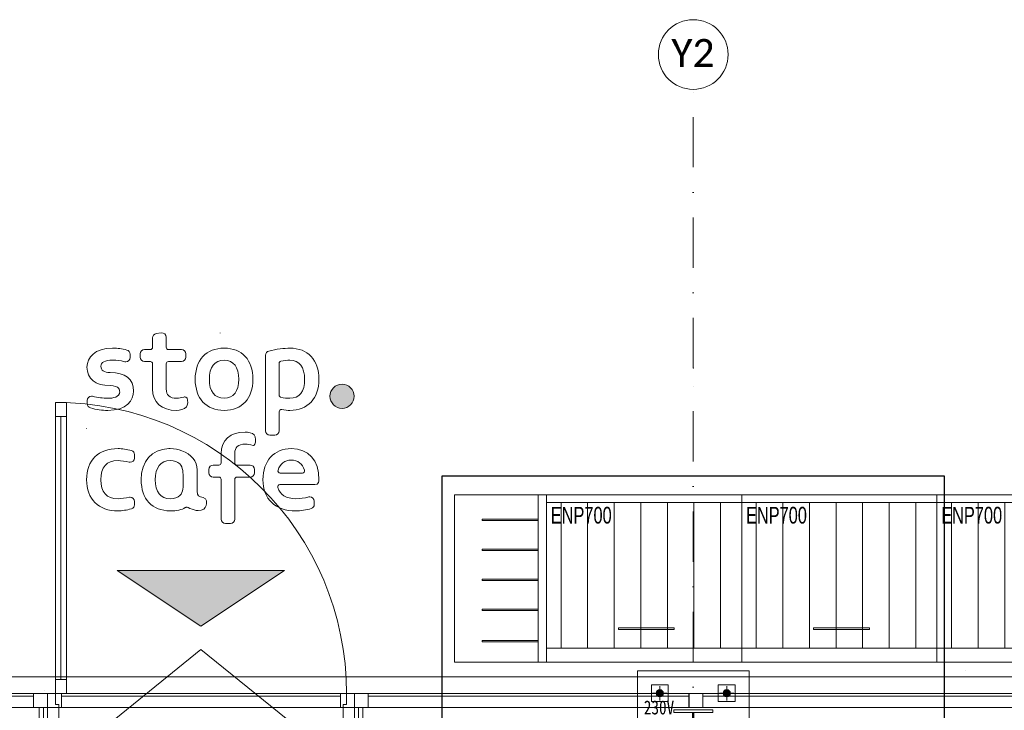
# Model space of a CAD drawing. Header units: centimetres. Extents: x -9388 to 91680, y -1419244 to 50347.
# Tile 32 of 183: x 6459 to 9989, y -701614 to -699135. Entities that reach past the tile are written whole.
import ezdxf
from ezdxf.enums import TextEntityAlignment as Align

# ---------------------------------------------------------------- set-up
doc = ezdxf.new("R2010")
doc.units = ezdxf.units.CM
doc.linetypes.add('CENTER', pattern=[2, 1.25, -0.25, 0.25, -0.25])
doc.linetypes.add('Kropki i Kreski', pattern=[360, 180, -90, 0, -90])
for name, color, linetype in [('! Strefy Powierzchnie', 7, 'Continuous'), ('Drzwi ArchiCAD', 7, 'Continuous'), ('Okna ArchiCADa', 7, 'Continuous'), ('Osie', 7, 'Continuous')]:
    doc.layers.add(name, color=color, linetype=linetype)
for name, color, linetype, lineweight in [('! Strefy Powierzchnie _Nr_pióra__1', 7, 'Continuous', 13), ('! słupy stalowe_Nr_pióra__7', 7, 'Continuous', 13), ('0_Nr_pióra__101', 7, 'Continuous', 5), ('Drzwi ArchiCAD_Nr_pióra__23', 7, 'Continuous', 15), ('Drzwi ArchiCAD_Nr_pióra__3', 7, 'Continuous', 13), ('Drzwi ArchiCAD_Nr_pióra__41', 7, 'Continuous', 15), ('Okna ArchiCADa_Nr_pióra__3', 7, 'Continuous', 13), ('Okna ArchiCADa_Nr_pióra__41', 7, 'Continuous', 15), ('Okna ArchiCADa_Nr_pióra__43', 7, 'Continuous', 13), ('Osie_Nr_pióra__1', 7, 'Continuous', 13), ('Osie_Nr_pióra__4', 7, 'Continuous', 13), ('Osie_Nr_pióra__7', 7, 'Continuous', 13), ('Q_podkład', 8, 'Continuous', 9), ('Rynny_Nr_pióra__161', 7, 'Continuous', 5), ('Rzuty - ogródek_Nr_pióra__18', 9, 'Continuous', 13), ('Strefy_Nr_pióra__1', 7, 'Continuous', 13), ('Wnętrze - umeblowanie_Nr_pióra__161', 7, 'Continuous', 5), ('Ściany zewnętrzne_Nr_pióra__1', 7, 'Continuous', 13), ('Ściany zewnętrzne_Nr_pióra__41', 7, 'Continuous', 15)]:
    doc.layers.add(name, color=color, linetype=linetype, lineweight=lineweight)
doc.layers.add('! słupy stalowe_Nr_pióra__232', color=7, linetype='Continuous', lineweight=13, true_color=0x24a2ff)
doc.layers.add('Q_uwagi', color=7, linetype='Continuous', lineweight=30, true_color=0xff0101, plot=False)
doc.styles.add('GENERATED_STYLE_2', font='arial.ttf')
doc.styles.add('GENERATED_STYLE_3', font='calibri.ttf')

# ---------------------------------------------------------------- blocks, each defined once
blk = doc.blocks.new('Standardowy znacznik siatki_8')
at = {"layer": 'Osie_Nr_pióra__4', "linetype": 'Kropki i Kreski'}
for p, q in [((1000, 0), (12138.2, 0)), ((12138.2, 0), (13138.2, 0))]:
    blk.add_line(p, q, dxfattribs=at)
blk.add_point((12138.2, 0), dxfattribs=at)
blk.add_point((12138.2, 0), dxfattribs=at)
at = {"layer": 'Osie_Nr_pióra__7', "linetype": 'Continuous'}
blk.add_circle((13263.2, 0), 125, dxfattribs=at)
at = {"layer": 'Osie_Nr_pióra__1', "style": 'GENERATED_STYLE_3'}
for tag, p in [('AC_MarkerText_1_0', (-125, 5.7)), ('AC_MarkerText_1_1', (13263.2, 5.7))]:
    blk.add_attdef(tag, text='', height=100, rotation=270, dxfattribs=at).set_placement(p, align=Align.MIDDLE_CENTER)
blk = doc.blocks.new('Symbol wejścia 19')
at = {"layer": '! Strefy Powierzchnie', "linetype": 'Continuous', "lineweight": 0}
blk.add_hatch(color=8, dxfattribs=at).paths.add_polyline_path([(0, 0), (600, 0), (300, 200)])
at = {"layer": '! Strefy Powierzchnie _Nr_pióra__1', "color": 8, "linetype": 'Continuous'}
for p, q in [((0, 0), (300, 200)), ((600, 0), (300, 200)), ((0, 0), (600, 0))]:
    blk.add_line(p, q, dxfattribs=at)
blk = doc.blocks.new('Witryna sklepowa 19')
at = {"layer": 'Okna ArchiCADa_Nr_pióra__3', "color": 8, "linetype": 'Continuous'}
for p, q in [((-625, 60), (625, 60)), ((-625, 0), (625, 0)), ((-625, 0), (-625, -50)), ((-575, 0), (-625, 0)), ((-575, -50), (-575, 0)), ((575, 0), (575, -50)), ((625, 0), (575, 0)), ((625, -50), (625, 0)), ((-625, -50), (625, -50)), ((-625, -50), (-575, -50)), ((575, -50), (625, -50)), ((-595, -260), (595, -260))]:
    blk.add_line(p, q, dxfattribs=at)
at = {"layer": 'Okna ArchiCADa_Nr_pióra__41', "color": 8, "linetype": 'Continuous'}
for p, q in [((-625, 0), (-625, -50)), ((625, 0), (625, -50))]:
    blk.add_line(p, q, dxfattribs=at)
at = {"layer": 'Okna ArchiCADa_Nr_pióra__43', "color": 8, "linetype": 'Continuous'}
blk.add_line((-575, -10), (575, -10), dxfattribs=at)
blk = doc.blocks.new('Witryna sklepowa 19_3')
at = {"layer": 'Okna ArchiCADa_Nr_pióra__3', "color": 8, "linetype": 'Continuous'}
for p, q in [((-465, 60), (465, 60)), ((-465, 0), (465, 0)), ((-465, 0), (-465, -50)), ((-415, 0), (-465, 0)), ((-415, -50), (-415, 0)), ((415, 0), (415, -50)), ((465, 0), (415, 0)), ((465, -50), (465, 0)), ((-465, -50), (465, -50)), ((-465, -50), (-415, -50)), ((415, -50), (465, -50)), ((-435, -260), (435, -260))]:
    blk.add_line(p, q, dxfattribs=at)
at = {"layer": 'Okna ArchiCADa_Nr_pióra__41', "color": 8, "linetype": 'Continuous'}
for p, q in [((-465, 0), (-465, -50)), ((465, 0), (465, -50))]:
    blk.add_line(p, q, dxfattribs=at)
at = {"layer": 'Okna ArchiCADa_Nr_pióra__43', "color": 8, "linetype": 'Continuous'}
blk.add_line((-415, -10), (415, -10), dxfattribs=at)
blk = doc.blocks.new('Witryna sklepowa 19_2')
at = {"layer": 'Okna ArchiCADa_Nr_pióra__3', "color": 8, "linetype": 'Continuous'}
for p, q in [((-550, 60), (550, 60)), ((-550, 0), (550, 0)), ((-550, 0), (-550, -50)), ((-500, 0), (-550, 0)), ((-500, -50), (-500, 0)), ((500, 0), (500, -50)), ((550, 0), (500, 0)), ((550, -50), (550, 0)), ((-550, -50), (550, -50)), ((-550, -50), (-500, -50)), ((500, -50), (550, -50)), ((-520, -260), (520, -260))]:
    blk.add_line(p, q, dxfattribs=at)
at = {"layer": 'Okna ArchiCADa_Nr_pióra__41', "color": 8, "linetype": 'Continuous'}
for p, q in [((-550, 0), (-550, -50)), ((550, 0), (550, -50))]:
    blk.add_line(p, q, dxfattribs=at)
at = {"layer": 'Okna ArchiCADa_Nr_pióra__43', "color": 8, "linetype": 'Continuous'}
blk.add_line((-500, -10), (500, -10), dxfattribs=at)
blk = doc.blocks.new('Drzwi 19_3')
at = {"layer": 'Drzwi ArchiCAD_Nr_pióra__23', "color": 8, "linetype": 'Continuous'}
for p, q in [((-522, 0), (-550, 0)), ((-550, 0), (-550, -115)), ((-522, -40), (-522, 0)), ((550, 0), (522, 0)), ((522, 0), (522, -40)), ((550, -115), (550, 0)), ((-510, -40), (-522, -40)), ((-510, -115), (-510, -40)), ((522, -40), (510, -40)), ((510, -40), (510, -115)), ((-550, -115), (-510, -115)), ((510, -115), (550, -115))]:
    blk.add_line(p, q, dxfattribs=at)
at = {"layer": 'Drzwi ArchiCAD_Nr_pióra__3', "color": 8, "linetype": 'Continuous'}
for p, q in [((482, 994), (482, 1044)), ((482, 1044), (522, 1044)), ((522, 1044), (522, 994)), ((482, 994), (502, 994)), ((482, 50), (482, 994)), ((522, 994), (482, 994)), ((502, 994), (522, 994)), ((502, 50), (502, 994)), ((502, 994), (502, 50)), ((502, 994), (502, 50)), ((522, 994), (522, 50)), ((502, 50), (482, 50)), ((482, 0), (482, 50)), ((482, 50), (522, 50)), ((522, 50), (502, 50)), ((522, 50), (522, 0)), ((522, 0), (482, 0))]:
    blk.add_line(p, q, dxfattribs=at)
blk.add_arc((522, 0), 1044, 90, 180, dxfattribs=at)
at = {"layer": 'Drzwi ArchiCAD_Nr_pióra__41', "color": 8, "linetype": 'Continuous'}
for p, q in [((-550, 0), (-550, -60)), ((550, 0), (550, -60)), ((-550, -60), (-550, -115)), ((550, -60), (550, -115))]:
    blk.add_line(p, q, dxfattribs=at)
blk = doc.blocks.new('PAB.01_RZUT PRZYZIEMIA')
at = {"layer": '! słupy stalowe_Nr_pióra__7', "linetype": 'Continuous'}
for points in [[(38767, -701552.3, 1), (38741, -701552.3, 1)], [(38767, -701552.3, 1), (38741, -701552.3, 1)], [(39007, -701552.3, 1), (38981, -701552.3, 1)], [(39007, -701552.3, 1), (38981, -701552.3, 1)]]:
    blk.add_hatch(color=8, dxfattribs=at).paths.add_polyline_path(points)
at = {"layer": 'Rzuty - ogródek_Nr_pióra__18', "linetype": 'Continuous'}
blk.add_hatch(color=8, dxfattribs=at).paths.add_polyline_path([(37614.7, -700529.9), (37615.9, -700529.9), (37617, -700529.8), (37618.1, -700529.7), (37619.2, -700529.7), (37620.3, -700529.5), (37621.4, -700529.4), (37622.4, -700529.2), (37623.5, -700529), (37624.6, -700528.8), (37625.6, -700528.5), (37626.6, -700528.2), (37627.7, -700527.9), (37628.7, -700527.6), (37629.7, -700527.2), (37630.7, -700526.8), (37631.6, -700526.4), (37632.6, -700526), (37633.6, -700525.5), (37634.5, -700525.1), (37635.4, -700524.6), (37636.3, -700524.1), (37637.2, -700523.5), (37638.1, -700523), (37639, -700522.4), (37639.8, -700521.8), (37640.7, -700521.2), (37641.5, -700520.5), (37642.3, -700519.9), (37643.1, -700519.2), (37643.9, -700518.5), (37644.6, -700517.8), (37645.4, -700517.1), (37646.1, -700516.3), (37646.8, -700515.6), (37647.5, -700514.8), (37648.1, -700514), (37648.8, -700513.2), (37649.4, -700512.4), (37650, -700511.5), (37650.6, -700510.7), (37651.2, -700509.8), (37651.7, -700508.9), (37652.3, -700508), (37652.8, -700507.1), (37653.3, -700506.2), (37653.7, -700505.2), (37654.2, -700504.3), (37654.6, -700503.3), (37655, -700502.4), (37655.3, -700501.4), (37655.7, -700500.4), (37656, -700499.4), (37656.3, -700498.4), (37656.6, -700497.3), (37656.8, -700496.3), (37657.1, -700495.3), (37657.3, -700494.2), (37657.4, -700493.2), (37657.6, -700492.1), (37657.7, -700491), (37657.8, -700490), (37657.9, -700488.9), (37657.9, -700487.8), (37657.9, -700486.7), (37657.9, -700485.6), (37657.9, -700484.4), (37657.8, -700483.3), (37657.7, -700482.2), (37657.6, -700481.1), (37657.4, -700480.1), (37657.3, -700479), (37657.1, -700477.9), (37656.8, -700476.9), (37656.6, -700475.8), (37656.3, -700474.8), (37656, -700473.8), (37655.7, -700472.7), (37655.3, -700471.7), (37655, -700470.8), (37654.6, -700469.8), (37654.2, -700468.8), (37653.7, -700467.9), (37653.3, -700466.9), (37652.8, -700466), (37652.3, -700465.1), (37651.7, -700464.2), (37651.2, -700463.3), (37650.6, -700462.4), (37650, -700461.6), (37649.4, -700460.7), (37648.8, -700459.9), (37648.1, -700459.1), (37647.5, -700458.3), (37646.8, -700457.6), (37646.1, -700456.8), (37645.4, -700456.1), (37644.6, -700455.3), (37643.9, -700454.6), (37643.1, -700454), (37642.3, -700453.3), (37641.5, -700452.6), (37640.7, -700452), (37639.8, -700451.4), (37639, -700450.8), (37638.1, -700450.2), (37637.2, -700449.7), (37636.3, -700449.2), (37635.4, -700448.7), (37634.5, -700448.2), (37633.6, -700447.7), (37632.6, -700447.3), (37631.6, -700446.9), (37630.7, -700446.5), (37629.7, -700446.1), (37628.7, -700445.7), (37627.7, -700445.4), (37626.6, -700445.1), (37625.6, -700444.8), (37624.6, -700444.6), (37623.5, -700444.4), (37622.4, -700444.2), (37621.4, -700444), (37620.3, -700443.8), (37619.2, -700443.7), (37618.1, -700443.6), (37617, -700443.5), (37615.9, -700443.5), (37614.7, -700443.5), (37613.6, -700443.5), (37612.6, -700443.5), (37611.5, -700443.6), (37610.4, -700443.7), (37609.3, -700443.8), (37608.3, -700444), (37607.2, -700444.2), (37606.2, -700444.4), (37605.1, -700444.6), (37604.1, -700444.8), (37603.1, -700445.1), (37602.1, -700445.4), (37601, -700445.7), (37600.1, -700446.1), (37599.1, -700446.5), (37598.1, -700446.9), (37597.1, -700447.3), (37596.2, -700447.7), (37595.3, -700448.2), (37594.3, -700448.7), (37593.4, -700449.2), (37592.5, -700449.7), (37591.6, -700450.2), (37590.8, -700450.8), (37589.9, -700451.4), (37589.1, -700452), (37588.3, -700452.6), (37587.4, -700453.3), (37586.6, -700454), (37585.9, -700454.6), (37585.1, -700455.3), (37584.4, -700456.1), (37583.6, -700456.8), (37582.9, -700457.6), (37582.2, -700458.3), (37581.5, -700459.1), (37580.9, -700459.9), (37580.2, -700460.7), (37579.6, -700461.6), (37579, -700462.4), (37578.5, -700463.3), (37577.9, -700464.2), (37577.4, -700465.1), (37576.8, -700466), (37576.3, -700466.9), (37575.9, -700467.9), (37575.4, -700468.8), (37575, -700469.8), (37574.6, -700470.8), (37574.2, -700471.7), (37573.9, -700472.7), (37573.5, -700473.8), (37573.2, -700474.8), (37572.9, -700475.8), (37572.7, -700476.9), (37572.4, -700477.9), (37572.2, -700479), (37572.1, -700480.1), (37571.9, -700481.1), (37571.8, -700482.2), (37571.7, -700483.3), (37571.6, -700484.4), (37571.6, -700485.6), (37571.5, -700486.7), (37571.6, -700487.8), (37571.6, -700488.9), (37571.7, -700490), (37571.8, -700491), (37571.9, -700492.1), (37572.1, -700493.2), (37572.2, -700494.2), (37572.4, -700495.3), (37572.7, -700496.3), (37572.9, -700497.3), (37573.2, -700498.4), (37573.5, -700499.4), (37573.9, -700500.4), (37574.2, -700501.4), (37574.6, -700502.4), (37575, -700503.3), (37575.4, -700504.3), (37575.9, -700505.2), (37576.3, -700506.2), (37576.8, -700507.1), (37577.4, -700508), (37577.9, -700508.9), (37578.5, -700509.8), (37579, -700510.7), (37579.6, -700511.5), (37580.2, -700512.4), (37580.9, -700513.2), (37581.5, -700514), (37582.2, -700514.8), (37582.9, -700515.6), (37583.6, -700516.3), (37584.4, -700517.1), (37585.1, -700517.8), (37585.9, -700518.5), (37586.6, -700519.2), (37587.4, -700519.9), (37588.3, -700520.5), (37589.1, -700521.2), (37589.9, -700521.8), (37590.8, -700522.4), (37591.6, -700523), (37592.5, -700523.5), (37593.4, -700524.1), (37594.3, -700524.6), (37595.3, -700525.1), (37596.2, -700525.5), (37597.1, -700526), (37598.1, -700526.4), (37599.1, -700526.8), (37600.1, -700527.2), (37601, -700527.6), (37602.1, -700527.9), (37603.1, -700528.2), (37604.1, -700528.5), (37605.1, -700528.8), (37606.2, -700529), (37607.2, -700529.2), (37608.3, -700529.4), (37609.3, -700529.5), (37610.4, -700529.7), (37611.5, -700529.7), (37612.6, -700529.8), (37613.6, -700529.9)])
at = {"layer": 'Wnętrze - umeblowanie_Nr_pióra__161', "linetype": 'Continuous'}
h = blk.add_hatch(dxfattribs=at)
h.set_pattern_fill('ANSI31', color=8, angle=11.6084, style=0, pattern_type=2)
h.set_pattern_definition([(89.999997, (304818.2, -597398.2), (-95.25, 5e-06), [])])
h.paths.add_polyline_path([(38347.8, -700868.5), (38347.8, -701391.5), (39047.8, -701391.5), (39047.8, -700868.5)])
h = blk.add_hatch(dxfattribs=at)
h.set_pattern_fill('ANSI31', color=8, angle=11.6084, style=0, pattern_type=2)
h.set_pattern_definition([(89.999997, (305518.2, -597398.2), (-95.25, 5e-06), [])])
h.paths.add_polyline_path([(39047.8, -700868.5), (39047.8, -701391.5), (39747.8, -701391.5), (39747.8, -700868.5)])
h = blk.add_hatch(dxfattribs=at)
h.set_pattern_fill('ANSI31', color=8, angle=11.6084, style=0, pattern_type=2)
h.set_pattern_definition([(89.999997, (306218.2, -597398.2), (-95.25, 5e-06), [])])
h.paths.add_polyline_path([(39747.8, -700868.5), (39747.8, -701391.5), (40447.8, -701391.5), (40447.8, -700868.5)])
at = {"layer": '! słupy stalowe_Nr_pióra__232', "color": 8, "linetype": 'Continuous'}
for p, q in [((38674, -701472.3), (38674.1, -701472.3)), ((38674, -701472.3), (38674.1, -701472.3)), ((38674, -701472.3), (38674, -701872.3)), ((39074, -701472.3), (38674, -701472.3)), ((39074, -701472.3), (39074.1, -701472.3)), ((39074, -701472.3), (39074.1, -701472.3)), ((39074, -701472.3), (39074.1, -701472.3)), ((39074, -701872.3), (39074, -701472.3)), ((39849.3, -701472.3), (39849.4, -701472.3)), ((38724, -701522.3), (38724, -701582.3)), ((38784, -701522.3), (38724, -701522.3)), ((38784, -701582.3), (38784, -701522.3)), ((38964, -701522.3), (38964, -701582.3)), ((39024, -701522.3), (38964, -701522.3)), ((39024, -701582.3), (39024, -701522.3)), ((36549.2, -701542.8), (36549.2, -701542.8)), ((38728, -701552.3), (38728.1, -701552.3)), ((38728, -701552.3), (38728.1, -701552.3)), ((38742.9, -701547.5), (38742, -701552)), ((38742.9, -701547.7), (38742, -701552.3)), ((38742, -701552), (38742, -701557.3)), ((38742, -701552.3), (38742.9, -701556.9)), ((38745.5, -701543.6), (38742.9, -701547.5)), ((38745.5, -701543.8), (38742.9, -701547.7)), ((38742.9, -701556.9), (38745.5, -701560.8)), ((38749.4, -701541), (38745.5, -701543.6)), ((38749.4, -701541.2), (38745.5, -701543.8)), ((38745.5, -701560.8), (38749.4, -701563.4)), ((38754, -701540), (38749.4, -701541)), ((38754, -701540.3), (38749.4, -701541.2)), ((38749.4, -701563.4), (38754, -701564.3)), ((38758.6, -701541), (38754, -701540)), ((38758.6, -701541.2), (38754, -701540.3)), ((38754, -701564.3), (38758.6, -701563.4)), ((38762.5, -701543.6), (38758.6, -701541)), ((38762.5, -701543.8), (38758.6, -701541.2)), ((38758.6, -701563.4), (38762.5, -701560.8)), ((38765.1, -701547.5), (38762.5, -701543.6)), ((38765.1, -701547.7), (38762.5, -701543.8)), ((38762.5, -701560.8), (38765.1, -701556.9)), ((38766, -701552), (38765.1, -701547.5)), ((38766, -701552.3), (38765.1, -701547.7)), ((38765.1, -701556.9), (38766, -701552.3)), ((38766, -701557.3), (38766, -701552)), ((38982.9, -701547.5), (38982, -701552)), ((38982.9, -701547.7), (38982, -701552.3)), ((38982, -701552), (38982, -701557.3)), ((38982, -701552.3), (38982.9, -701556.9)), ((38985.5, -701543.6), (38982.9, -701547.5)), ((38985.5, -701543.8), (38982.9, -701547.7)), ((38982.9, -701556.9), (38985.5, -701560.8)), ((38989.4, -701541), (38985.5, -701543.6)), ((38989.4, -701541.2), (38985.5, -701543.8)), ((38985.5, -701560.8), (38989.4, -701563.4)), ((38994, -701540), (38989.4, -701541)), ((38994, -701540.3), (38989.4, -701541.2)), ((38989.4, -701563.4), (38994, -701564.3)), ((38998.6, -701541), (38994, -701540)), ((38998.6, -701541.2), (38994, -701540.3)), ((38994, -701564.3), (38998.6, -701563.4)), ((39002.5, -701543.6), (38998.6, -701541)), ((39002.5, -701543.8), (38998.6, -701541.2)), ((38998.6, -701563.4), (39002.5, -701560.8)), ((39005.1, -701547.5), (39002.5, -701543.6)), ((39005.1, -701547.7), (39002.5, -701543.8)), ((39002.5, -701560.8), (39005.1, -701556.9)), ((39006, -701552), (39005.1, -701547.5)), ((39006, -701552.3), (39005.1, -701547.7)), ((39005.1, -701556.9), (39006, -701552.3)), ((39006, -701557.3), (39006, -701552)), ((38724, -701582.3), (38784, -701582.3)), ((38964, -701582.3), (39024, -701582.3))]:
    blk.add_line(p, q, dxfattribs=at)
at = {"layer": '! słupy stalowe_Nr_pióra__232', "color": 8, "linetype": 'CENTER'}
for p, q in [((38754, -701578.3), (38754, -701526.3)), ((38994, -701578.3), (38994, -701526.3)), ((38728, -701552.3), (38780, -701552.3)), ((38968, -701552.3), (39020, -701552.3))]:
    blk.add_line(p, q, dxfattribs=at)
at = {"layer": '! słupy stalowe_Nr_pióra__232', "color": 8, "linetype": 'Continuous', "flags": 128}
blk.add_lwpolyline([(38944, -701732.3), (38804, -701732.3), (38804, -701723.8), (38871.2, -701723.8), (38871.2, -701620.8), (38804, -701620.8), (38804, -701612.3), (38944, -701612.3), (38944, -701620.8), (38876.7, -701620.8), (38876.7, -701723.8), (38944, -701723.8)], close=True, dxfattribs=at)
at = {"layer": '! słupy stalowe_Nr_pióra__232', "color": 8, "linetype": 'Continuous'}
for centre in [(38754, -701552.3), (38994, -701552.3)]:
    blk.add_circle(centre, 13, dxfattribs=at)
at = {"layer": '0_Nr_pióra__101', "color": 8, "linetype": 'Continuous', "flags": 128}
blk.add_lwpolyline([(37284, -702094.7), (36934, -702094.7), (36934, -701642.6), (36804, -701642.6), (37109, -701394.7), (37414, -701642.6), (37284, -701642.6)], close=True, dxfattribs=at)
at = {"layer": 'Rynny_Nr_pióra__161', "color": 8, "linetype": 'Continuous'}
for p, q in [((37178.4, -700258.9), (37178.4, -700260.1)), ((36698.9, -700600.9), (36698.9, -700602))]:
    blk.add_line(p, q, dxfattribs=at)
for points, knots in [([(37057, -700524.7), (37061.9, -700518), (37063, -700501.6), (37059.1, -700493.9), (37056.8, -700489.4), (37053.5, -700488.8), (37051.7, -700488.8), (37051.1, -700488.8), (37050.4, -700488.8), (37049.8, -700489), (37049.8, -700489), (37047.1, -700489.6), (37047.1, -700489.6), (37038.9, -700491.7), (37030.3, -700493.7), (37022, -700493.7), (36996.3, -700493.7), (36984.3, -700483), (36984.3, -700460), (36984.3, -700460), (36984.3, -700369.9), (36984.3, -700369.9), (36984.3, -700365.5), (36987.9, -700362), (36992.2, -700362), (36992.2, -700362), (37039, -700362), (37039, -700362), (37047.5, -700362), (37054.4, -700355.1), (37054.4, -700346.6), (37054.4, -700346.6), (37054.4, -700334.2), (37054.4, -700334.2), (37054.4, -700325.7), (37047.5, -700318.8), (37039, -700318.8), (37039, -700318.8), (36992.2, -700318.8), (36992.2, -700318.8), (36987.9, -700318.8), (36984.3, -700315.2), (36984.3, -700310.9), (36984.3, -700310.9), (36984.3, -700274.4), (36984.3, -700274.4), (36984.3, -700265.1), (36976.1, -700257.7), (36966.6, -700259.1), (36966.6, -700259.1), (36948.5, -700261.8), (36948.5, -700261.8), (36941, -700262.9), (36935.4, -700269.5), (36935.4, -700277), (36935.4, -700277), (36935.4, -700310.9), (36935.4, -700310.9), (36935.4, -700315.2), (36931.8, -700318.8), (36927.5, -700318.8), (36927.5, -700318.8), (36906.7, -700318.8), (36906.7, -700318.8), (36898.2, -700318.8), (36891.3, -700325.7), (36891.3, -700334.2), (36891.3, -700334.2), (36891.3, -700346.6), (36891.3, -700346.6), (36891.3, -700355.1), (36898.2, -700362), (36906.7, -700362)], [0, 0, 0, 0, 1, 1, 1, 2, 2, 2, 3, 3, 3, 4, 4, 4, 5, 5, 5, 6, 6, 6, 7, 7, 7, 8, 8, 8, 9, 9, 9, 10, 10, 10, 11, 11, 11, 12, 12, 12, 13, 13, 13, 14, 14, 14, 15, 15, 15, 16, 16, 16, 17, 17, 17, 18, 18, 18, 19, 19, 19, 20, 20, 20, 21, 21, 21, 22, 22, 22, 23, 23, 23, 24, 24, 24, 24]), ([(36843.5, -700320.6), (36824.5, -700315.4), (36813.3, -700313.9), (36791.7, -700313.9), (36728.5, -700313.9), (36700.2, -700347.9), (36700.2, -700381.6), (36700.2, -700424), (36730.5, -700448.4), (36783.3, -700448.4)], [0, 0, 0, 0, 1, 1, 1, 2, 2, 2, 3, 3, 3, 3]), ([(36835.8, -700362.4), (36837, -700362.7), (36838.3, -700362.9), (36839.5, -700362.9), (36847.9, -700362.9), (36854.8, -700356), (36854.8, -700347.4), (36854.8, -700347.4), (36854.8, -700335.5), (36854.8, -700335.5), (36854.8, -700328.5), (36850.2, -700322.4), (36843.5, -700320.6)], [0, 0, 0, 0, 1, 1, 1, 2, 2, 2, 3, 3, 3, 4, 4, 4, 4]), ([(37192.1, -700537.4), (37255.9, -700537.4), (37295.5, -700494.6), (37295.5, -700425.7), (37295.5, -700356.7), (37255.9, -700313.9), (37192.1, -700313.9), (37128.1, -700313.9), (37088.3, -700356.7), (37088.3, -700425.7), (37088.3, -700494.6), (37128.1, -700537.4), (37192.1, -700537.4)], [0, 0, 0, 0, 1, 1, 1, 2, 2, 2, 3, 3, 3, 4, 4, 4, 4]), ([(37399, -700534.3), (37409, -700536.3), (37419.3, -700537.4), (37428, -700537.4), (37492.1, -700537.4), (37531.8, -700494.6), (37531.8, -700425.7), (37531.8, -700356.7), (37492.1, -700313.9), (37428, -700313.9), (37407.6, -700313.9), (37379.3, -700317.7), (37352.2, -700324.2), (37345.3, -700325.8), (37340.5, -700332), (37340.5, -700339.2), (37340.5, -700339.2), (37340.5, -700610.5), (37340.5, -700610.5), (37340.5, -700619), (37347.4, -700625.9), (37355.9, -700625.9)], [0, 0, 0, 0, 1, 1, 1, 2, 2, 2, 3, 3, 3, 4, 4, 4, 5, 5, 5, 6, 6, 6, 7, 7, 7, 7]), ([(36783.3, -700448.4), (36817.5, -700448.4), (36817.5, -700465.1), (36817.5, -700470.6), (36817.5, -700489.7), (36794.1, -700493.7), (36774.5, -700493.7), (36757.6, -700493.7), (36739.4, -700491.3), (36720.3, -700486.5), (36719.1, -700486.2), (36717.8, -700486), (36716.6, -700486), (36708, -700486), (36701.1, -700493), (36701.1, -700501.7), (36701.1, -700501.7), (36701.1, -700513.3), (36701.1, -700513.3), (36701.1, -700520.3), (36705.8, -700526.4), (36712.4, -700528.3), (36735, -700534.5), (36754.7, -700537.4), (36774.5, -700537.4), (36843, -700537.4), (36867.3, -700500), (36867.3, -700468), (36867.3, -700424.9), (36837.5, -700401.2), (36783.3, -700401.2), (36761.3, -700401.2), (36750.1, -700393.7), (36750.1, -700379), (36750.1, -700365.1), (36765.2, -700357.1), (36791.7, -700357.1), (36809, -700357.1), (36818.2, -700357.9), (36835.8, -700362.4)], [0, 0, 0, 0, 1, 1, 1, 2, 2, 2, 3, 3, 3, 4, 4, 4, 5, 5, 5, 6, 6, 6, 7, 7, 7, 8, 8, 8, 9, 9, 9, 10, 10, 10, 11, 11, 11, 12, 12, 12, 13, 13, 13, 13]), ([(36906.7, -700362), (36906.7, -700362), (36927.5, -700362), (36927.5, -700362), (36931.8, -700362), (36935.4, -700365.5), (36935.4, -700369.9), (36935.4, -700369.9), (36935.4, -700460), (36935.4, -700460), (36935.4, -700508.5), (36967.8, -700537.4), (37022, -700537.4), (37030.7, -700537.4), (37050.5, -700533.6), (37057, -700524.7)], [0, 0, 0, 0, 1, 1, 1, 2, 2, 2, 3, 3, 3, 4, 4, 4, 5, 5, 5, 5]), ([(37139, -700425.7), (37139, -700382.1), (37158.3, -700357.1), (37192.1, -700357.1), (37225.6, -700357.1), (37244.8, -700382.1), (37244.8, -700425.7), (37244.8, -700468.9), (37225.6, -700493.7), (37192.1, -700493.7), (37158.3, -700493.7), (37139, -700468.9), (37139, -700425.7)], [0, 0, 0, 0, 1, 1, 1, 2, 2, 2, 3, 3, 3, 4, 4, 4, 4]), ([(37395.5, -700490.2), (37392, -700489.5), (37389.5, -700486.3), (37389.5, -700482.5), (37389.5, -700482.5), (37389.5, -700368.4), (37389.5, -700368.4), (37389.5, -700364.6), (37392, -700361.4), (37395.4, -700360.7), (37406.5, -700358.3), (37417.5, -700357.1), (37428, -700357.1), (37461.5, -700357.1), (37480.7, -700382.1), (37480.7, -700425.7), (37480.7, -700469.6), (37462, -700493.7), (37428, -700493.7)], [0, 0, 0, 0, 1, 1, 1, 2, 2, 2, 3, 3, 3, 4, 4, 4, 5, 5, 5, 6, 6, 6, 6]), ([(37657.9, -700486.7), (37657.9, -700510.1), (37638.8, -700529.9), (37614.7, -700529.9), (37591.3, -700529.9), (37571.5, -700510.1), (37571.5, -700486.7), (37571.5, -700462.6), (37591.3, -700443.5), (37614.7, -700443.5), (37638.8, -700443.5), (37657.9, -700462.6), (37657.9, -700486.7)], [0, 0, 0, 0, 1, 1, 1, 2, 2, 2, 3, 3, 3, 4, 4, 4, 4]), ([(37355.9, -700625.9), (37355.9, -700625.9), (37374, -700625.9), (37374, -700625.9), (37382.5, -700625.9), (37389.5, -700619), (37389.5, -700610.5), (37389.5, -700610.5), (37389.5, -700542), (37389.5, -700542), (37389.5, -700537.1), (37393.9, -700533.3), (37399, -700534.3)], [0, 0, 0, 0, 1, 1, 1, 2, 2, 2, 3, 3, 3, 4, 4, 4, 4]), ([(37267.9, -700614.9), (37213.7, -700614.9), (37181.3, -700643.8), (37181.3, -700692.2), (37181.3, -700692.2), (37181.3, -700725.5), (37181.3, -700725.5), (37181.3, -700729.9), (37177.8, -700733.4), (37173.4, -700733.4), (37173.4, -700733.4), (37152.7, -700733.4), (37152.7, -700733.4), (37144.2, -700733.4), (37137.2, -700740.3), (37137.2, -700748.9), (37137.2, -700748.9), (37137.2, -700761.2), (37137.2, -700761.2), (37137.2, -700769.7), (37144.2, -700776.6), (37152.7, -700776.6), (37152.7, -700776.6), (37173.4, -700776.6), (37173.4, -700776.6), (37177.8, -700776.6), (37181.3, -700780.2), (37181.3, -700784.5), (37181.3, -700784.5), (37181.3, -700927.4), (37181.3, -700927.4), (37181.3, -700935.9), (37188.2, -700942.8), (37196.8, -700942.8), (37196.8, -700942.8), (37214.9, -700942.8), (37214.9, -700942.8), (37223.4, -700942.8), (37230.3, -700935.9), (37230.3, -700927.4), (37230.3, -700927.4), (37230.3, -700784.5), (37230.3, -700784.5), (37230.3, -700780.2), (37233.8, -700776.6), (37238.2, -700776.6), (37238.2, -700776.6), (37284.9, -700776.6), (37284.9, -700776.6), (37293.4, -700776.6), (37300.4, -700769.7), (37300.4, -700761.2), (37300.4, -700761.2), (37300.4, -700748.9), (37300.4, -700748.9), (37300.4, -700740.3), (37293.4, -700733.4), (37284.9, -700733.4), (37284.9, -700733.4), (37238.2, -700733.4), (37238.2, -700733.4), (37233.8, -700733.4), (37230.3, -700729.9), (37230.3, -700725.5), (37230.3, -700725.5), (37230.3, -700692.2), (37230.3, -700692.2), (37230.3, -700668.9), (37241.9, -700658.5), (37267.9, -700658.5), (37275.8, -700658.5), (37285.1, -700660), (37295.6, -700662.8), (37295.6, -700662.8), (37297, -700663), (37297, -700663), (37298.4, -700663), (37300.9, -700662.4), (37302.5, -700658.8)], [0, 0, 0, 0, 1, 1, 1, 2, 2, 2, 3, 3, 3, 4, 4, 4, 5, 5, 5, 6, 6, 6, 7, 7, 7, 8, 8, 8, 9, 9, 9, 10, 10, 10, 11, 11, 11, 12, 12, 12, 13, 13, 13, 14, 14, 14, 15, 15, 15, 16, 16, 16, 17, 17, 17, 18, 18, 18, 19, 19, 19, 20, 20, 20, 21, 21, 21, 22, 22, 22, 23, 23, 23, 24, 24, 24, 25, 25, 25, 26, 26, 26, 26]), ([(36859.7, -700681.2), (36843.6, -700677), (36825.2, -700674.3), (36811.5, -700674.3), (36741, -700674.3), (36698.9, -700716.1), (36698.9, -700786), (36698.9, -700856), (36741, -700897.8), (36811.5, -700897.8), (36824.8, -700897.8), (36842.8, -700895), (36859.7, -700890.4), (36866.3, -700888.6), (36870.8, -700882.6), (36870.8, -700875.6), (36870.8, -700875.6), (36870.8, -700864), (36870.8, -700864), (36870.8, -700855.4), (36864, -700848.5), (36855.6, -700848.5), (36854.5, -700848.5), (36853.3, -700848.6), (36852.2, -700848.9), (36838, -700852.3), (36823.9, -700854.1), (36811.5, -700854.1), (36770.4, -700854.1), (36749.6, -700831.2), (36749.6, -700786), (36749.6, -700740.6), (36770.4, -700717.5), (36811.5, -700717.5), (36823.4, -700717.5), (36837.3, -700719.4), (36851.8, -700723)], [0, 0, 0, 0, 1, 1, 1, 2, 2, 2, 3, 3, 3, 4, 4, 4, 5, 5, 5, 6, 6, 6, 7, 7, 7, 8, 8, 8, 9, 9, 9, 10, 10, 10, 11, 11, 11, 12, 12, 12, 12]), ([(36993.3, -700674.5), (36932.4, -700676.8), (36894.6, -700719.5), (36894.6, -700786), (36894.6, -700855), (36934.3, -700897.8), (36998.4, -700897.8), (37023.1, -700897.8), (37039.8, -700894.1), (37052.6, -700886)], [0, 0, 0, 0, 1, 1, 1, 2, 2, 2, 3, 3, 3, 3]), ([(37040.8, -700682), (37028.5, -700676.9), (37014.2, -700674.3), (36998.4, -700674.3), (36997.9, -700674.3), (36997.4, -700674.3), (36996.9, -700674.3), (36996.9, -700674.3), (36996.1, -700674.4), (36996.1, -700674.4), (36996.1, -700674.4), (36994.8, -700674.3), (36994.8, -700674.3), (36994.4, -700674.3), (36993.9, -700674.4), (36993.3, -700674.5)], [0, 0, 0, 0, 1, 1, 1, 2, 2, 2, 3, 3, 3, 4, 4, 4, 5, 5, 5, 5]), ([(37432.9, -700674.3), (37371.1, -700674.3), (37331.2, -700718.2), (37331.2, -700786), (37331.2, -700856), (37375.5, -700897.8), (37449.6, -700897.8), (37466.3, -700897.8), (37487.3, -700894.5), (37504.5, -700889.3), (37510.8, -700887.3), (37515.1, -700881.4), (37515.1, -700874.6), (37515.1, -700874.6), (37515.1, -700862.8), (37515.1, -700862.8), (37515.1, -700854.3), (37508.2, -700847.4), (37499.8, -700847.4), (37498.6, -700847.4), (37497.3, -700847.6), (37496.1, -700847.9)], [0, 0, 0, 0, 1, 1, 1, 2, 2, 2, 3, 3, 3, 4, 4, 4, 5, 5, 5, 6, 6, 6, 7, 7, 7, 7]), ([(37385.8, -700806.7), (37387.3, -700804.6), (37389.7, -700803.5), (37392.2, -700803.5), (37392.2, -700803.5), (37517.2, -700803.5), (37517.2, -700803.5), (37531.8, -700803.5), (37531.8, -700790.3), (37531.8, -700786), (37531.8, -700716.1), (37494.8, -700674.3), (37432.9, -700674.3)], [0, 0, 0, 0, 1, 1, 1, 2, 2, 2, 3, 3, 3, 4, 4, 4, 4]), ([(36851.8, -700723), (36853, -700723.3), (36854.3, -700723.5), (36855.5, -700723.5), (36864, -700723.5), (36870.8, -700716.6), (36870.8, -700708.1), (36870.8, -700708.1), (36870.8, -700696.1), (36870.8, -700696.1), (36870.8, -700689.1), (36866.2, -700683), (36859.7, -700681.2)], [0, 0, 0, 0, 1, 1, 1, 2, 2, 2, 3, 3, 3, 4, 4, 4, 4]), ([(37117, -700849.8), (37100.7, -700846.4), (37095.5, -700844.5), (37095.5, -700826.6), (37095.5, -700826.6), (37095.1, -700751), (37095.1, -700751), (37095.1, -700720.1), (37074.7, -700694.3), (37040.8, -700682)], [0, 0, 0, 0, 1, 1, 1, 2, 2, 2, 3, 3, 3, 3]), ([(37385.3, -700751.8), (37392.3, -700728.6), (37409.2, -700715.8), (37432.9, -700715.8), (37456.2, -700715.8), (37473, -700728.5), (37480.3, -700751.7)], [0, 0, 0, 0, 1, 1, 1, 2, 2, 2, 2]), ([(37033.6, -700842.7), (37026.1, -700850.4), (37014.6, -700854.1), (36998.4, -700854.1), (36964.6, -700854.1), (36945.3, -700829.3), (36945.3, -700786), (36945.3, -700742.5), (36964.6, -700717.5), (36998.4, -700717.5), (37013.9, -700717.5), (37025.1, -700721.2), (37032.7, -700728.8)], [0, 0, 0, 0, 1, 1, 1, 2, 2, 2, 3, 3, 3, 4, 4, 4, 4]), ([(37045, -700780.6), (37045, -700782.5), (37044.9, -700784.3), (37044.9, -700786), (37044.9, -700788.3), (37045, -700790.7), (37045, -700793.2)], [0, 0, 0, 0, 1, 1, 1, 2, 2, 2, 2]), ([(37479, -700758.7), (37477.5, -700760.8), (37475.1, -700762), (37472.6, -700762), (37472.6, -700762), (37393, -700762), (37393, -700762), (37390.4, -700762), (37388.1, -700760.8), (37386.6, -700758.7)], [0, 0, 0, 0, 1, 1, 1, 2, 2, 2, 3, 3, 3, 3]), ([(37496.1, -700847.9), (37480.3, -700851.9), (37463.8, -700854.1), (37449.6, -700854.1), (37413.8, -700854.1), (37391.8, -700840.4), (37384.4, -700813.5)], [0, 0, 0, 0, 1, 1, 1, 2, 2, 2, 2]), ([(37055.6, -700884.8), (37058.3, -700883.7), (37061.1, -700883.9), (37063.2, -700885.4), (37069.7, -700890), (37083.5, -700895.1), (37092.2, -700896), (37094.6, -700896.3), (37097, -700896.4), (37099.3, -700896.4), (37099.3, -700896.4), (37099.3, -700896.4), (37099.3, -700896.4), (37115.4, -700896.4), (37125.4, -700890.1), (37127.6, -700878.7)], [0, 0, 0, 0, 1, 1, 1, 2, 2, 2, 3, 3, 3, 4, 4, 4, 5, 5, 5, 5])]:
    blk.add_open_spline(points, degree=3, knots=knots, dxfattribs=at)
for points in [[(37428, -700493.7), (37417.5, -700493.7), (37406.5, -700492.6), (37395.5, -700490.2)], [(37299.3, -700625), (37293.5, -700618.5), (37277.1, -700614.9), (37267.9, -700614.9)], [(37302.5, -700658.8), (37305.7, -700651.5), (37305.4, -700631.7), (37299.3, -700625)], [(37032.7, -700728.8), (37045.3, -700741.6), (37045.1, -700763.2), (37045, -700780.6)], [(37386.6, -700758.7), (37385, -700756.7), (37384.6, -700754.1), (37385.3, -700751.8)], [(37480.3, -700751.7), (37481, -700754.1), (37480.6, -700756.6), (37479, -700758.7)], [(37045, -700793.2), (37045.3, -700809.8), (37045.7, -700830.5), (37033.6, -700842.7)], [(37384.4, -700813.5), (37383.8, -700811.1), (37384.3, -700808.7), (37385.8, -700806.7)], [(37127.6, -700878.7), (37129.2, -700870.4), (37132.5, -700853), (37117, -700849.8)], [(37052.6, -700886), (37052.9, -700885.8), (37053.3, -700885.7), (37053.6, -700885.6)], [(37053.6, -700885.6), (37054.3, -700885.4), (37055, -700885.1), (37055.6, -700884.8)]]:
    blk.add_open_spline(points, degree=3, dxfattribs=at)
at = {"layer": 'Wnętrze - umeblowanie_Nr_pióra__161', "color": 8, "linetype": 'Continuous'}
for p, q in [((39047.8, -700867.8), (38347.8, -700867.8)), ((39747.8, -700867.8), (39047.8, -700867.8)), ((40447.8, -700867.8), (39747.8, -700867.8)), ((39047.8, -701390.8), (38347.8, -701390.8)), ((39747.8, -701390.8), (39047.8, -701390.8)), ((40447.8, -701390.8), (39747.8, -701390.8))]:
    blk.add_line(p, q, dxfattribs=at)
at = {"layer": 'Wnętrze - umeblowanie_Nr_pióra__161', "color": 8, "linetype": 'Continuous', "flags": 128}
blk.add_lwpolyline([(38317.8, -701440.8), (38017.8, -701440.8), (38017.8, -700840.8), (38317.8, -700840.8)], dxfattribs=at)
for points in [[(38347.8, -700840.8), (38317.8, -700840.8), (38317.8, -701440.8), (38347.8, -701440.8)], [(39047.8, -700840.8), (38347.8, -700840.8), (38347.8, -701440.8), (39047.8, -701440.8)], [(39747.8, -700840.8), (39047.8, -700840.8), (39047.8, -701440.8), (39747.8, -701440.8)], [(40447.8, -700840.8), (39747.8, -700840.8), (39747.8, -701440.8), (40447.8, -701440.8)], [(38117.8, -700927.9), (38317.8, -700927.9), (38317.8, -700932.9), (38117.8, -700932.9)], [(38117.8, -701035.4), (38317.8, -701035.4), (38317.8, -701040.4), (38117.8, -701040.4)], [(38117.8, -701142.8), (38317.8, -701142.8), (38317.8, -701147.8), (38117.8, -701147.8)], [(38117.8, -701250.2), (38317.8, -701250.2), (38317.8, -701255.2), (38117.8, -701255.2)], [(38805.8, -701318.1), (38605.8, -701318.1), (38605.8, -701323.1), (38805.8, -701323.1)], [(39505.8, -701318.1), (39305.8, -701318.1), (39305.8, -701323.1), (39505.8, -701323.1)], [(38117.8, -701362.5), (38317.8, -701362.5), (38317.8, -701367.5), (38117.8, -701367.5)]]:
    blk.add_lwpolyline(points, close=True, dxfattribs=at)
at = {"layer": 'Ściany zewnętrzne_Nr_pióra__1', "color": 8, "linetype": 'Continuous'}
for p, q in [((36529, -701602.8), (36529, -701812.8)), ((36544, -701602.8), (36529, -701602.8)), ((36559, -701602.8), (36544, -701602.8)), ((37659, -701602.8), (37674, -701602.8)), ((37674, -701602.8), (37689, -701602.8)), ((37689, -701602.8), (37689, -701812.8))]:
    blk.add_line(p, q, dxfattribs=at)
at = {"layer": 'Ściany zewnętrzne_Nr_pióra__41', "color": 8, "linetype": 'Continuous'}
for p, q in [((36544, -701797.8), (36544, -701602.8)), ((37674, -701797.8), (37674, -701602.8))]:
    blk.add_line(p, q, dxfattribs=at)
at = {"layer": '! Strefy Powierzchnie', "color": 8, "linetype": 'Continuous', "lineweight": 5, "xscale": -1, "zscale": 1000, "rotation": 179.9999971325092}
blk.add_blockref('Symbol wejścia 19', (36809, -701111.2), dxfattribs=at)
at = {"layer": 'Drzwi ArchiCAD', "color": 8, "linetype": 'Continuous', "xscale": -1, "zscale": 1000, "rotation": 0.0001226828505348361}
blk.add_blockref('Drzwi 19_3', (37109, -701552.8), dxfattribs=at)
at = {"layer": 'Okna ArchiCADa', "color": 8, "linetype": 'Continuous', "xscale": -1, "zscale": 1000, "rotation": 0.0001226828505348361}
for name, p in [('Witryna sklepowa 19_3', (36094, -701552.8)), ('Witryna sklepowa 19_2', (37109, -701552.8)), ('Witryna sklepowa 19', (38284, -701552.8)), ('Witryna sklepowa 19', (39483.7, -701552.8))]:
    blk.add_blockref(name, p, dxfattribs=at)
at = {"layer": 'Osie', "color": 8, "linetype": 'Continuous'}
ref = blk.add_blockref('Standardowy znacznik siatki_8', (38874, -712523.4), dxfattribs=dict(at, zscale=1000, rotation=89.99999713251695))
ref.add_attrib('AC_MarkerText_1_1', 'Y2', dxfattribs={"layer": 'Osie_Nr_pióra__1', "color": 8, "height": 100, "rotation": 360, "style": 'GENERATED_STYLE_3'}).set_placement((38872.9, -699254.6), align=Align.MIDDLE_CENTER)
at = {"layer": 'Strefy_Nr_pióra__1', "color": 8, "linetype": 'Continuous', "insert": (38805.7, -701629.1), "char_height": 50, "attachment_point": 9, "rotation": 360, "style": 'GENERATED_STYLE_2'}
blk.add_mtext('\\A1;{\\W0.800000x;\\fMS Gothic|b0|i0|c238|p49;230V}', dxfattribs=at)
at = {"layer": 'Wnętrze - umeblowanie_Nr_pióra__161', "color": 8, "linetype": 'Continuous', "char_height": 60, "attachment_point": 5, "rotation": 360, "style": 'GENERATED_STYLE_3'}
for insert in [(38472.4, -700913.8), (39172.4, -700913.8), (39872.4, -700913.8)]:
    blk.add_mtext('\\A1;{\\W0.700000x;\\fArial|b0|i0|c238|p38;ENP700}', dxfattribs=dict(at, insert=insert))

msp = doc.modelspace()

# ---------------------------------------------------------------- block references
at = {"layer": 'Q_podkład'}
msp.add_blockref('PAB.01_RZUT PRZYZIEMIA', (-30000, 0), dxfattribs=at)

# ---------------------------------------------------------------- next in the draw order: linework, layer by layer
at = {"layer": 'Q_uwagi'}
msp.add_lwpolyline([(7974, -700772.3), (9774, -700772.3), (9774, -702572.3), (7974, -702572.3)], close=True, dxfattribs=at)

doc.saveas('drawing.dxf')
